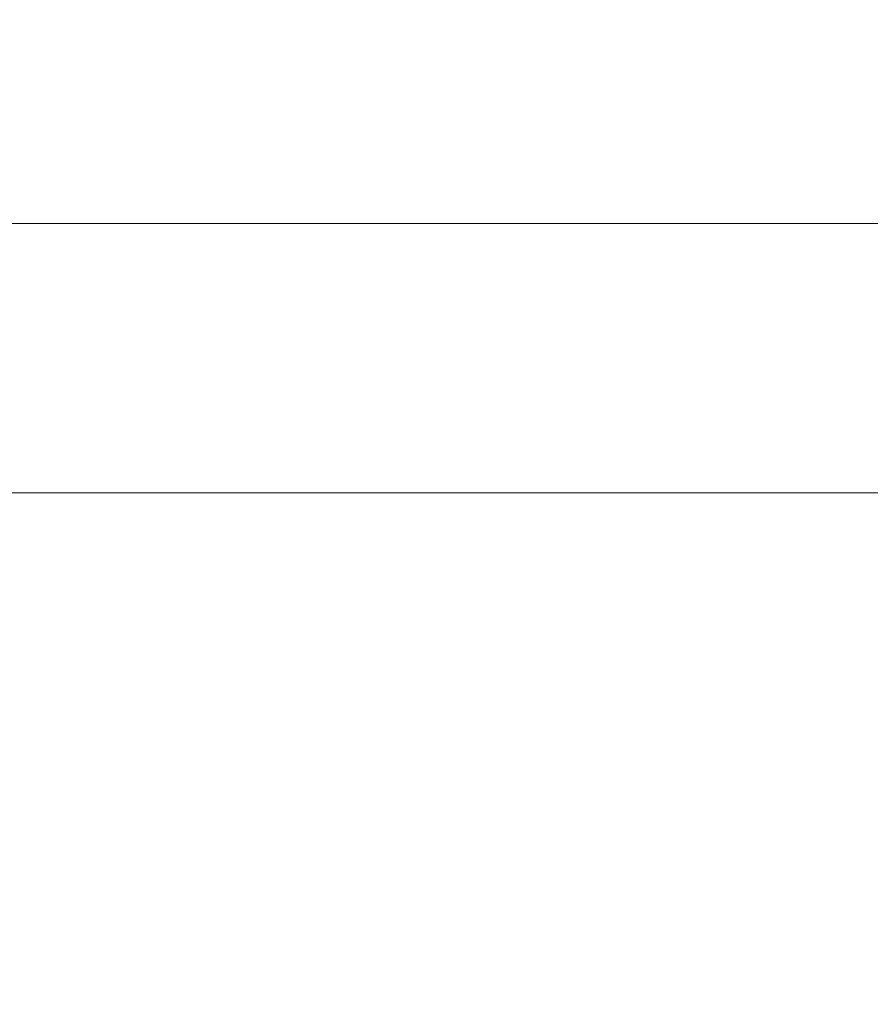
# Model space of a CAD drawing. Header units: millimetres. Extents: x 0 to 594, y 0 to 420.
# Tile 79 of 132: x 276 to 306, y 266 to 301. Entities that reach past the tile are written whole.
import ezdxf

# ---------------------------------------------------------------- set-up
doc = ezdxf.new("R2010")
doc.units = ezdxf.units.MM
doc.header["$LTSCALE"] = 0.257233
doc.layers.add('NoLayerName_001', color=7, linetype='Continuous')
doc.styles.get("Standard").update_dxf_attribs({"font": 'txt', "bigfont": 'extfont2'})
doc.dimstyles.get("Standard").update_dxf_attribs({"dimtxt": 2.5, "dimasz": 2.5, "dimexe": 1, "dimexo": 1, "dimtad": 1, "dimdec": 3, "dimzin": 0, "dimdsep": 46, "dimtxsty": 'Standard', "dimcen": 2.5, "dimadec": 3, "dimazin": 0, "dimtfac": 0.75, "dimtdec": 3, "dimtmove": 0, "dimatfit": 3, "dimfxl": 1, "dimarcsym": 0})

# ---------------------------------------------------------------- blocks, each defined once
blk = doc.blocks.new('_OPEN30')
at = {"color": 0, "linetype": 'ByBlock', "lineweight": -2}
for p, q in [((-1, 0.267949), (0, 0)), ((0, 0), (-1, -0.267949)), ((0, 0), (-1, 0))]:
    blk.add_line(p, q, dxfattribs=at)
blk = doc.blocks.new('*D55')
at = {"layer": 'Defpoints', "color": 0}
for p in [(248.761, 284.227), (383.461, 223.952), (248.761, 221.952)]:
    blk.add_point(p, dxfattribs=at)
at = {"layer": 'NoLayerName_001', "color": 0, "linetype": 'Continuous', "lineweight": 13}
for p, q in [((248.761, 223.366), (248.761, 285.641)), ((383.461, 225.366), (383.461, 285.641)), ((381.34, 284.227), (250.882, 284.227))]:
    blk.add_line(p, q, dxfattribs=at)
at = {"layer": 'NoLayerName_001', "color": 0, "lineweight": 13, "xscale": 2.121340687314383, "yscale": 2.121340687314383, "zscale": 2.121340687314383, "rotation": 180}
blk.add_blockref('_OPEN30', (248.761, 284.227), dxfattribs=at)
at = {"layer": 'NoLayerName_001', "color": 0, "lineweight": 13, "xscale": 2.121340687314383, "yscale": 2.121340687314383, "zscale": 2.121340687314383}
blk.add_blockref('_OPEN30', (383.461, 284.227), dxfattribs=at)
at = {"layer": 'NoLayerName_001', "color": 0, "lineweight": 13, "insert": (316.111, 288.116), "char_height": 4.94979, "attachment_point": 5}
blk.add_mtext('\\W0.8000;ＬＬ', dxfattribs=at)
blk = doc.blocks.new('*D56')
at = {"layer": 'Defpoints', "color": 0}
for p in [(248.761, 293.661), (248.761, 221.952), (413.461, 200.452)]:
    blk.add_point(p, dxfattribs=at)
at = {"layer": 'NoLayerName_001', "color": 0, "linetype": 'Continuous', "lineweight": 13}
for p, q in [((248.761, 223.366), (248.761, 295.075)), ((413.461, 201.866), (413.461, 295.075)), ((411.34, 293.661), (250.882, 293.661))]:
    blk.add_line(p, q, dxfattribs=at)
at = {"layer": 'NoLayerName_001', "color": 0, "lineweight": 13, "xscale": 2.121340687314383, "yscale": 2.121340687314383, "zscale": 2.121340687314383, "rotation": 180}
blk.add_blockref('_OPEN30', (248.761, 293.661), dxfattribs=at)
at = {"layer": 'NoLayerName_001', "color": 0, "lineweight": 13, "xscale": 2.121340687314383, "yscale": 2.121340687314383, "zscale": 2.121340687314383}
blk.add_blockref('_OPEN30', (413.461, 293.661), dxfattribs=at)
at = {"layer": 'NoLayerName_001', "color": 0, "lineweight": 13, "insert": (331.111, 297.55), "char_height": 4.9498, "attachment_point": 5}
blk.add_mtext('\\W0.8000;Ｌ', dxfattribs=at)

msp = doc.modelspace()

# ---------------------------------------------------------------- dimensions: what is measured, and where the dimension line sits
at = {"layer": 'NoLayerName_001', "color": 3, "linetype": 'Continuous', "lineweight": 13}
for base, p1, text, picture, middle in [((248.7611, 293.6608), (413.4611, 200.4516), '\\W0.8000;Ｌ', '*D56', (331.1111, 293.6608)), ((248.7611, 284.2272), (383.4611, 223.9516), '\\W0.8000;ＬＬ', '*D55', (316.1111, 284.2272))]:
    dim = msp.add_linear_dim(base=base, p1=p1, p2=(248.7611, 221.9516), angle=180, text=text, dimstyle='Standard', override={"dimtxt": 4.949795, "dimasz": 2.121341, "dimexe": 1.414227, "dimexo": 1.414227, "dimgap": 1.414227, "dimzin": 8, "dimblk": 'OPEN30', "dimclrd": 0, "dimclre": 0, "dimclrt": 0, "dimtp": 0, "dimtm": 0, "dimlwd": 13, "dimlwe": 13}, dxfattribs=at)
    dim.commit()
    dim.dimension.update_dxf_attribs({"geometry": picture, "text_midpoint": middle, "dimtype": 160})

doc.saveas('drawing.dxf')
